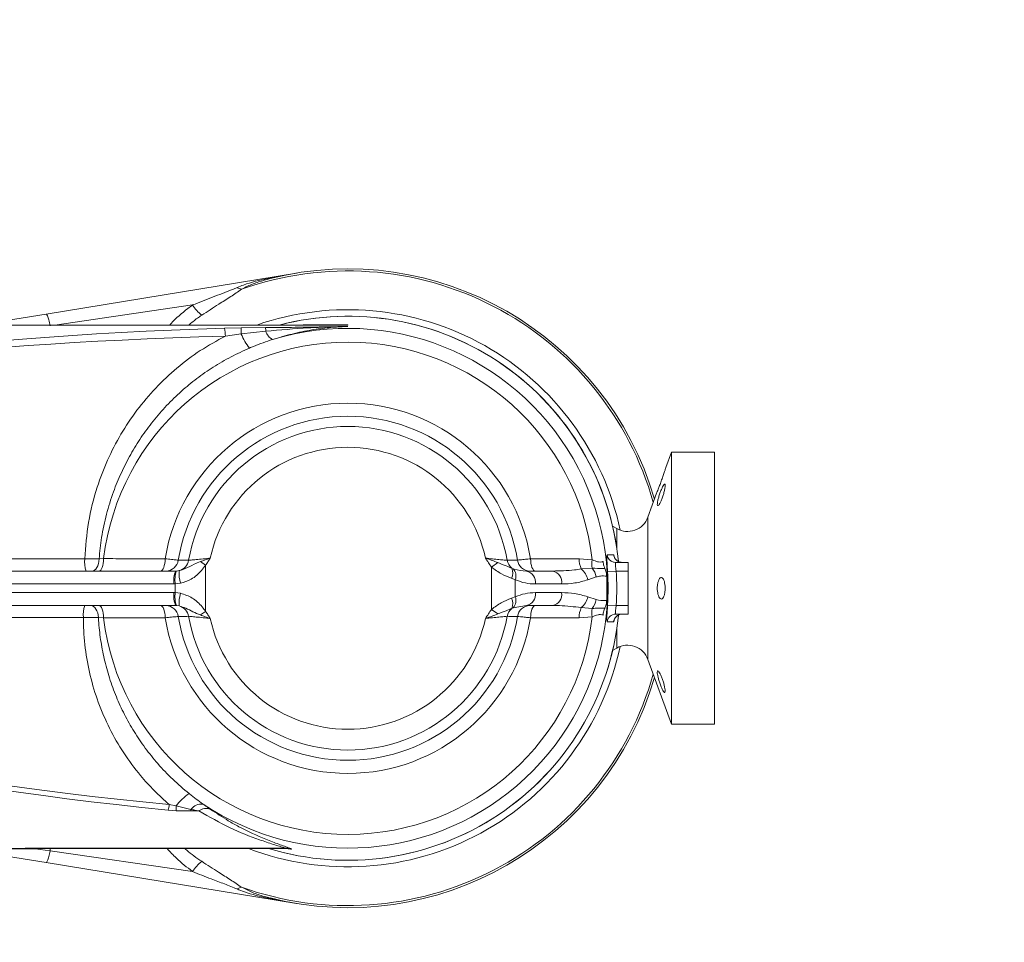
# Model space of a CAD drawing. Header units: millimetres. Extents: x 0 to 16820, y 0 to 11880.
# Tile 119 of 122: x 14854 to 15082, y 8327 to 8541. Entities that reach past the tile are written whole.
import ezdxf

# ---------------------------------------------------------------- set-up
doc = ezdxf.new("R2010")
doc.units = ezdxf.units.MM
doc.header["$LTSCALE"] = 20
doc.linetypes.add('PHANTOM', pattern=[12.7, 6.35, -1.27, 1.27, -1.27, 1.27, -1.27])
doc.styles.add('SLDTEXTSTYLE0', font='TXT', dxfattribs={"width": 0.605})
doc.dimstyles.new('SLDDIMSTYLE0', dxfattribs={"dimtxt": 140, "dimasz": 100, "dimexe": 0, "dimexo": 0.0625, "dimgap": 35, "dimtad": 1, "dimtoh": 1, "dimdec": 0, "dimrnd": 1e-09, "dimzin": 12, "dimdsep": 46, "dimtxsty": 'SLDTEXTSTYLE0', "dimsah": 1, "dimcen": 0.09, "dimadec": 0, "dimazin": 0, "dimtfac": 1, "dimtofl": 0, "dimtmove": 0, "dimatfit": 3, "dimfxl": 1, "dimfrac": 2, "dimtolj": 1, "dimtzin": 12, "dimarcsym": 0})

# ---------------------------------------------------------------- blocks, each defined once
blk = doc.blocks.new('*D18')
at = {"color": 7, "linetype": 'Continuous', "lineweight": 0}
for p, q in [((13699.83, 9477.35), (16388.41, 9477.35)), ((16358.41, 9477.35), (16358.41, 6644.47)), ((13848.53, 6644.47), (16388.41, 6644.47))]:
    blk.add_line(p, q, dxfattribs=at)
for points in [[(16358.41, 9477.35), (16343.41, 9377.35), (16373.41, 9377.35)], [(16358.41, 6644.47), (16373.41, 6744.47), (16343.41, 6744.47)]]:
    blk.add_solid(points, dxfattribs=at)
at = {"color": 7, "linetype": 'Continuous', "lineweight": 0, "insert": (16177.94, 7847.03), "char_height": 140, "attachment_point": 1, "rotation": 90, "style": 'SLDTEXTSTYLE0'}
blk.add_mtext('2833', dxfattribs=at)

msp = doc.modelspace()

# ---------------------------------------------------------------- linework, layer by layer
at = {"color": 7, "linetype": 'Continuous', "lineweight": 0}
for p, q in [((14860.41, 8473.02), (14918.4, 8482.5)), ((14844.77, 8470.47), (14860.41, 8473.02)), ((14930.33, 8470.47), (14776.33, 8470.47)), ((14930.33, 8470.48), (14930.33, 8470.47)), ((14930.33, 8470.47), (14930.33, 8470.4)), ((14930.33, 8470.14), (14930.33, 8470.12)), ((14930.33, 8470.12), (14930.33, 8470.1)), ((15005.33, 8440.97), (15004.04, 8437.43)), ((15015.33, 8440.97), (15005.33, 8440.97)), ((15005.33, 8440.97), (15005.33, 8377.97)), ((15015.33, 8440.97), (15015.33, 8377.97)), ((15001.89, 8431.5), (14999.86, 8425.93)), ((14992.66, 8423.31), (14991.7, 8423.87)), ((14992.42, 8415.47), (14995.33, 8415.47)), ((14993.66, 8415.48), (14993.9, 8415.47)), ((14995.33, 8415.47), (14995.33, 8413.47)), ((14811.63, 8413.47), (14890.41, 8413.47)), ((14890.41, 8413.47), (14890.58, 8413.47)), ((14971.71, 8413.47), (14977.81, 8413.47)), ((14995.33, 8413.47), (14995.33, 8405.47)), ((14990.33, 8412.26), (14990.33, 8409.47)), ((14990.33, 8409.47), (14990.33, 8406.67)), ((14890.41, 8405.47), (14810.5, 8405.47)), ((14977.81, 8405.47), (14971.71, 8405.47)), ((14995.33, 8403.47), (14992.42, 8403.47)), ((14995.33, 8405.47), (14995.33, 8403.47)), ((14991.7, 8395.06), (14992.66, 8395.62)), ((14999.86, 8393), (15005.33, 8377.97)), ((15005.33, 8377.97), (15015.33, 8377.97)), ((14860.41, 8345.91), (14841.56, 8348.99)), ((14861.1, 8349.17), (14916.08, 8349.17)), ((14861.32, 8348.65), (14861.29, 8349.29)), ((14861.32, 8348.65), (14861.31, 8348.62)), ((14918.4, 8336.43), (14860.41, 8345.91))]:
    msp.add_line(p, q, dxfattribs=at)
at = {"color": 8, "linetype": 'Continuous', "lineweight": 0}
for p, q in [((14894.33, 8475.11), (14862.37, 8470.47)), ((14901.72, 8469.74), (14905.59, 8469.81)), ((14905.59, 8469.81), (14911.26, 8469.86)), ((14905.61, 8468.39), (14901.93, 8467.91)), ((14911.31, 8469.05), (14905.61, 8468.39)), ((14999.86, 8425.93), (14999.86, 8393)), ((14992.66, 8423.31), (14992.66, 8418.87)), ((14787.37, 8416.32), (14869.34, 8416.32)), ((14872.67, 8416.27), (14873.72, 8416.34)), ((14897.36, 8414.81), (14896.14, 8415.64)), ((14963.62, 8414.36), (14965.08, 8415.41)), ((14983.95, 8416.33), (14986.98, 8416.06)), ((14890.58, 8413.47), (14891.21, 8413.55)), ((14897.36, 8414.81), (14897.36, 8404.12)), ((14963.62, 8404.57), (14963.62, 8414.36)), ((14968.3, 8414.12), (14968.67, 8413.96)), ((14984.43, 8413.95), (14986.94, 8414.14)), ((14990.53, 8413.34), (14992.52, 8413.47)), ((14995.33, 8413.47), (14992.52, 8413.47)), ((14890.02, 8410.47), (14811.24, 8410.47)), ((14890.33, 8410.47), (14890.02, 8410.47)), ((14891.56, 8410.62), (14890.33, 8410.47)), ((14890.33, 8408.46), (14890.33, 8410.47)), ((14969.15, 8411.46), (14968.23, 8411.78)), ((14969.15, 8411.46), (14969.15, 8407.47)), ((14979.88, 8410.47), (14973.79, 8410.47)), ((14987.9, 8412.09), (14985.93, 8411.43)), ((14810.12, 8408.47), (14890.02, 8408.47)), ((14890.02, 8408.47), (14890.33, 8408.46)), ((14890.33, 8408.46), (14891.56, 8408.31)), ((14973.79, 8408.47), (14979.88, 8408.47)), ((14968.23, 8407.15), (14969.15, 8407.47)), ((14985.93, 8407.51), (14987.9, 8406.84)), ((14890.58, 8405.46), (14890.41, 8405.47)), ((14891.21, 8405.39), (14890.58, 8405.46)), ((14896.14, 8403.29), (14897.36, 8404.12)), ((14965.08, 8403.52), (14963.62, 8404.57)), ((14968.67, 8404.97), (14968.3, 8404.81)), ((14971.71, 8405.47), (14968.67, 8404.97)), ((14986.94, 8404.79), (14984.43, 8404.99)), ((14992.52, 8405.47), (14990.53, 8405.59)), ((14992.52, 8405.47), (14995.33, 8405.47)), ((14869.02, 8402.73), (14787.41, 8402.73)), ((14873.72, 8402.6), (14872.51, 8402.67)), ((14986.98, 8402.87), (14983.95, 8402.6)), ((14992.66, 8400.06), (14992.66, 8395.62)), ((14890.5, 8357.92), (14888.7, 8358.02)), ((14888.91, 8359.37), (14890.51, 8359.03)), ((14893.95, 8357.88), (14890.5, 8357.92)), ((14890.51, 8359.03), (14893.96, 8358.24)), ((14857.82, 8349.13), (14861.32, 8348.65)), ((14861.08, 8349.27), (14915.82, 8349.27)), ((14861.31, 8348.62), (14894.33, 8343.82)), ((14916.23, 8336.83), (14911.8, 8337.65))]:
    msp.add_line(p, q, dxfattribs=at)
at = {"color": 8, "linetype": 'Continuous', "lineweight": 0, "flags": 128}
for points in [[(14990.44, 8417.21), (14990.72, 8417.21), (14991.92, 8417.22)], [(14872.67, 8416.27), (14872.62, 8415.71), (14872.52, 8415.18), (14872.35, 8414.7), (14872.14, 8414.28), (14871.89, 8413.93), (14871.61, 8413.68), (14871.31, 8413.52), (14870.99, 8413.47)], [(14873.72, 8416.34), (14873.69, 8415.77), (14873.62, 8415.23), (14873.52, 8414.73), (14873.39, 8414.3), (14873.23, 8413.94), (14873.04, 8413.68), (14872.85, 8413.52), (14872.65, 8413.47)], [(14887.98, 8416.29), (14887.95, 8415.73), (14887.89, 8415.2), (14887.78, 8414.71), (14887.65, 8414.28), (14887.49, 8413.94), (14887.31, 8413.68), (14887.12, 8413.52), (14886.92, 8413.47)], [(14973.74, 8413.47), (14973.54, 8413.52), (14973.35, 8413.68), (14973.17, 8413.94), (14973.01, 8414.28), (14972.88, 8414.71), (14972.78, 8415.2), (14972.71, 8415.73), (14972.68, 8416.29)], [(14870.73, 8405.47), (14871.07, 8405.41), (14871.39, 8405.26), (14871.68, 8405), (14871.95, 8404.66), (14872.17, 8404.24), (14872.34, 8403.76), (14872.46, 8403.23), (14872.51, 8402.67)], [(14872.65, 8405.47), (14872.85, 8405.41), (14873.04, 8405.25), (14873.23, 8404.99), (14873.39, 8404.63), (14873.52, 8404.2), (14873.62, 8403.7), (14873.69, 8403.16), (14873.72, 8402.6)], [(14886.92, 8405.47), (14887.12, 8405.41), (14887.31, 8405.25), (14887.49, 8405), (14887.65, 8404.65), (14887.78, 8404.22), (14887.89, 8403.73), (14887.95, 8403.2), (14887.98, 8402.64)], [(14972.68, 8402.64), (14972.71, 8403.2), (14972.78, 8403.73), (14972.88, 8404.22), (14973.01, 8404.65), (14973.17, 8405), (14973.35, 8405.25), (14973.54, 8405.41), (14973.74, 8405.47)], [(14991.92, 8401.71), (14991.64, 8401.72), (14990.44, 8401.72)]]:
    msp.add_lwpolyline(points, dxfattribs=at)
at = {"color": 7, "linetype": 'Continuous', "lineweight": 0, "flags": 128}
msp.add_lwpolyline([(14991.91, 8415.53), (14992.06, 8415.5), (14992.42, 8415.47)], dxfattribs=at)
at = {"color": 7, "linetype": 'Continuous', "lineweight": 30}
msp.add_arc((13699.83, 7139.47), 2337.88, 300, 180, dxfattribs=at)
at = {"color": 7, "linetype": 'PHANTOM', "lineweight": 30}
msp.add_arc((13699.83, 7139.47), 1536.4, 353.21587, 126.78413, dxfattribs=at)
at = {"color": 7, "linetype": 'Continuous', "lineweight": 0}
for centre, radius, start, end in [((14930.33, 8409.47), 74, 16.2154, 104.1134), ((14930.33, 8409.47), 63.03, 5.7222, 104.5966), ((14995.16, 8427.64), 5, 240, 340), ((14930.33, 8409.47), 63.03, 253.0454, 354.2348), ((14995.16, 8391.29), 5, 20, 120), ((14930.33, 8409.47), 74, 255.8866, 343.7846)]:
    msp.add_arc(centre, radius, start, end, dxfattribs=at)
at = {"color": 8, "linetype": 'Continuous', "lineweight": 0}
for centre, radius, start, end in [((14930.33, 8409.47), 73.53, 15.7139, 109.559), ((14912.11, 8482), 0.789, 246.7159, 282.7067), ((14906.57, 8482.57), 3.91, 241.1114, 257.3945), ((14904.03, 8481.69), 11.72, 214.1186, 229.8074), ((14930.33, 8409.47), 64.55, 12.0491, 109.0877), ((14930.33, 8409.47), 63.03, 5.6751, 104.5711), ((14930.33, 8409.47), 60.22, 236.1214, 106.8312), ((14894.28, 8467.96), 7.65, 359.6452, 13.4674), ((14857.88, 8468.33), 47.73, 0.0702, 1.778), ((14902.84, 8468.88), 8.47, 1.1555, 6.6253), ((14920.01, 8474.63), 4.16, 270.0062, 280.6786), ((14917.02, 8472.9), 12.27, 201.5725, 219.3292), ((14914.41, 8469.96), 3.23, 196.3533, 241.9484), ((14930.33, 8409.47), 57.03, 6.6386, 173.0811), ((14930.33, 8409.47), 42.89, 9.1601, 170.8399), ((14930.33, 8409.47), 39.86, 9.4223, 170.5777), ((14930.33, 8409.47), 37.49, 9.9801, 170.0199), ((14930.33, 8409.47), 32.66, 12.3749, 167.6251), ((14992.42, 8417.46), 2, 187.254, 255.2805), ((14993.9, 8417.46), 2, 187.0792, 263.1706), ((14876.24, 8415.64), 6.93, 174.3599, 198.2592), ((14888.11, 8416.39), 2.93, 270.826, 352.0943), ((14890.48, 8416.41), 2.96, 284.3265, 351.2973), ((14970.24, 8416.44), 3.02, 189.1053, 230.1506), ((14972.55, 8416.39), 2.93, 187.9057, 269.174), ((14989.42, 8416.21), 5.47, 178.7379, 204.427), ((14993.1, 8414.97), 6.21, 169.9184, 187.7069), ((14896.18, 8411.2), 6.2, 158.6171, 186.8289), ((14896.59, 8411.47), 6.34, 161.6359, 189.0843), ((14899.55, 8413.05), 8.35, 176.608, 196.8995), ((14966.02, 8413.02), 2.54, 330.5346, 25.6223), ((14966.74, 8412.3), 2.55, 340.8493, 40.7583), ((14971.15, 8410.86), 2.67, 351.5707, 77.7625), ((14977.24, 8410.86), 2.67, 351.5707, 77.7625), ((14981.98, 8410.79), 4, 9.1582, 52.1659), ((14983.7, 8411.36), 4.27, 9.8833, 40.5967), ((14930.33, 8409.47), 60.32, 356.3199, 3.6801), ((14930.33, 8409.47), 62.32, 356.3199, 3.6801), ((14896.18, 8407.73), 6.2, 173.1711, 201.3829), ((14896.59, 8407.46), 6.34, 170.9157, 198.3641), ((14899.55, 8405.88), 8.35, 163.1005, 183.392), ((14971.15, 8408.07), 2.67, 282.2375, 8.4293), ((14977.24, 8408.07), 2.67, 282.2375, 8.4293), ((14966.02, 8405.91), 2.54, 334.3777, 29.4654), ((14966.74, 8406.63), 2.55, 319.2417, 19.1507), ((14981.98, 8408.14), 4, 307.8341, 350.8418), ((14983.7, 8407.57), 4.27, 319.4033, 350.1167), ((14875.56, 8403.36), 6.57, 161.3368, 185.5533), ((14888.11, 8402.54), 2.93, 7.9057, 89.174), ((14890.48, 8402.52), 2.96, 8.7027, 75.6735), ((14970.24, 8402.49), 3.02, 129.8494, 170.8947), ((14972.55, 8402.54), 2.93, 90.826, 172.0943), ((14989.42, 8402.72), 5.47, 155.573, 181.2621), ((14993.1, 8403.96), 6.21, 172.2931, 190.0816), ((14992.42, 8401.47), 2, 90.0591, 172.7575), ((14993.9, 8401.47), 2, 90.0593, 172.926), ((14930.33, 8409.47), 57.03, 186.9189, 353.3614), ((14930.33, 8409.47), 42.89, 189.1601, 350.8399), ((14930.33, 8409.47), 39.86, 189.4223, 350.5777), ((14930.33, 8409.47), 37.49, 189.9801, 350.0199), ((14930.33, 8409.47), 32.66, 192.3749, 347.6251), ((14930.33, 8409.47), 63.03, 253.0672, 354.2507), ((14930.33, 8409.47), 64.55, 249.0822, 347.9509), ((14930.33, 8409.47), 73.53, 250.441, 344.2861), ((14899.96, 8352.03), 11.76, 123.0792, 143.4676), ((14876.99, 8360.53), 11.98, 347.8891, 354.4202), ((14722.17, 8360.23), 168.34, 359.2133, 359.5931), ((14841.84, 8359.45), 52.13, 358.273, 358.6729), ((14896.46, 8356.33), 3.15, 84.5832, 142.6704), ((14897.52, 8355.59), 2.85, 70.8798, 126.7552), ((14916.26, 8345.56), 3.73, 80.0063, 96.7271), ((14904.03, 8337.25), 11.72, 130.1926, 145.8814), ((14906.57, 8336.37), 3.91, 102.6055, 118.8886), ((14912.11, 8336.93), 0.789, 77.2933, 113.2841)]:
    msp.add_arc(centre, radius, start, end, dxfattribs=at)
for centre, major_axis, ratio, start_param, end_param in [((14955.05, 8450.47), (170.21, -1), 0.117359, 1.890137, 3.088596), ((14955.26, 8450.56), (170.21, -0.89), 0.105624, 1.890005, 3.085545), ((15145.48, 8388.47), (360.27, 3.55), 0.110588, 3.140421, 3.917904), ((15145.69, 8388.29), (360.27, 3.37), 0.10506, 3.140528, 3.918012)]:
    msp.add_ellipse(centre, major_axis=major_axis, ratio=ratio, start_param=start_param, end_param=end_param, dxfattribs=at)
for points, knots in [([(14904.68, 8479.15), (14905.17, 8479.35), (14907.43, 8480.28), (14909.88, 8480.84), (14911.8, 8481.28)], [0, 0, 0, 0, 0.2171205, 1, 1, 1, 1]), ([(14912.29, 8481.23), (14911.4, 8480.99), (14909.6, 8480.5), (14907.44, 8479.65), (14906.17, 8478.99), (14905.71, 8478.75)], [0, 0, 0, 0, 0.386833, 0.7785362, 1, 1, 1, 1]), ([(14911.8, 8481.28), (14913.98, 8481.7), (14916.17, 8482.13), (14918.38, 8482.49), (14918.4, 8482.5)], [0, 0, 0, 0, 0.991785, 1, 1, 1, 1]), ([(14894.33, 8475.11), (14895.86, 8475.72), (14898.94, 8476.93), (14902.43, 8478.22), (14904.29, 8478.99), (14904.68, 8479.15)], [0, 0, 0, 0, 0.4412134, 0.8839496, 1, 1, 1, 1]), ([(14905.71, 8478.75), (14904.89, 8478.19), (14903.21, 8477.04), (14900.04, 8475.07), (14897.78, 8473.6), (14896.46, 8472.74)], [0, 0, 0, 0, 0.290221, 0.587404, 1, 1, 1, 1]), ([(14889.04, 8470.47), (14889.14, 8470.59), (14890.35, 8471.97), (14892.21, 8473.5), (14893.97, 8474.84), (14894.33, 8475.11)], [0, 0, 0, 0, 0.0730369, 0.8113565, 1, 1, 1, 1]), ([(14896.46, 8472.74), (14896.13, 8472.51), (14895.07, 8471.81), (14894.11, 8471.01), (14893.45, 8470.47)], [0, 0, 0, 0, 0.318569, 1, 1, 1, 1]), ([(14911.26, 8469.86), (14911.51, 8469.86), (14914.1, 8469.89), (14918.75, 8469.95), (14923.64, 8470.02), (14926.33, 8470.05), (14926.97, 8470.06), (14927.12, 8470.06), (14927.15, 8470.06)], [0, 0, 0, 0, 0.048033, 0.48801, 0.877759, 0.972095, 0.995539, 1, 1, 1, 1]), ([(14927.15, 8470.06), (14927.12, 8470.06), (14927.03, 8470.06), (14926.56, 8470.04), (14924.6, 8469.98), (14919.42, 8469.75), (14914.6, 8469.34), (14911.31, 8469.05)], [0, 0, 0, 0, 0.004213, 0.018384, 0.087645, 0.376747, 1, 1, 1, 1]), ([(14930.33, 8470.1), (14930.05, 8470.1), (14929.15, 8470.1), (14927.68, 8470.01), (14925.24, 8469.8), (14921.77, 8469.34), (14917.42, 8468.46), (14914.4, 8467.56), (14912.89, 8467.11)], [0, 0, 0, 0, 0.044359, 0.144074, 0.244864, 0.476163, 0.738138, 1, 1, 1, 1]), ([(14919.83, 8470.47), (14919.91, 8470.48), (14920.32, 8470.53), (14920.58, 8470.53), (14920.78, 8470.54)], [0, 0, 0, 0, 0.199312, 1, 1, 1, 1]), ([(14920.78, 8470.54), (14921.29, 8470.53), (14922.32, 8470.52), (14924.05, 8470.5), (14925.96, 8470.49), (14927.82, 8470.48), (14929.42, 8470.48), (14930.14, 8470.48), (14930.33, 8470.48)], [0, 0, 0, 0, 0.247399, 0.4944266, 0.6793802, 0.8623702, 0.9630643, 1, 1, 1, 1]), ([(14927.15, 8470.06), (14927.17, 8470.06), (14927.44, 8470.07), (14927.97, 8470.09), (14928.97, 8470.12), (14929.76, 8470.13), (14930.29, 8470.14), (14930.33, 8470.14)], [0, 0, 0, 0, 0.021385, 0.259538, 0.497682, 0.964488, 1, 1, 1, 1]), ([(14930.33, 8470.12), (14930.3, 8470.12), (14929.77, 8470.1), (14928.73, 8470.08), (14927.7, 8470.07), (14927.17, 8470.06), (14927.15, 8470.06)], [0, 0, 0, 0, 0.032906, 0.497353, 0.97751, 1, 1, 1, 1]), ([(14869.34, 8416.32), (14869.56, 8419.13), (14870, 8424.75), (14871.93, 8432.41), (14874.53, 8439.23), (14877.62, 8445.2), (14881.35, 8450.8), (14885.71, 8455.96), (14890.64, 8460.58), (14896.03, 8464.67), (14899.97, 8466.83), (14901.93, 8467.91)], [0, 0, 0, 0, 0.131609, 0.263201, 0.3679, 0.472923, 0.577614, 0.683203, 0.789135, 0.894725, 1, 1, 1, 1]), ([(14907.53, 8465.12), (14906.09, 8464.47), (14903.2, 8463.17), (14899.14, 8460.79), (14895.28, 8458.12), (14891.67, 8455.14), (14888.27, 8451.84), (14885.17, 8448.27), (14882.38, 8444.49), (14879.92, 8440.5), (14877.76, 8436.27), (14875.86, 8431.63), (14874.31, 8426.61), (14873.19, 8421.4), (14872.84, 8417.92), (14872.67, 8416.27)], [0, 0, 0, 0, 0.075033, 0.150584, 0.223903, 0.297707, 0.373034, 0.448887, 0.522293, 0.596182, 0.671581, 0.747498, 0.833936, 0.921139, 1, 1, 1, 1]), ([(14912.89, 8467.11), (14911.41, 8466.61), (14909.61, 8466), (14907.84, 8465.26), (14907.53, 8465.12)], [0, 0, 0, 0, 0.822312, 1, 1, 1, 1]), ([(14990.44, 8417.21), (14990.42, 8417.19), (14990.37, 8417.14), (14990.35, 8416.68), (14990.38, 8415.81), (14990.45, 8414.65), (14990.5, 8413.77), (14990.53, 8413.34)], [0, 0, 0, 0, 0.143824, 0.359829, 0.574922, 0.788206, 1, 1, 1, 1]), ([(14992.13, 8416.63), (14992.1, 8416.77), (14992.01, 8417.14), (14991.95, 8417.19), (14991.92, 8417.22)], [0, 0, 0, 0, 0.368752, 1, 1, 1, 1]), ([(14869.34, 8416.32), (14869.93, 8416.31), (14871.01, 8416.28), (14872.11, 8416.27), (14872.59, 8416.27), (14872.67, 8416.27)], [0, 0, 0, 0, 0.498976, 0.91802, 1, 1, 1, 1]), ([(14873.72, 8416.34), (14875.58, 8416.33), (14880.34, 8416.32), (14885.1, 8416.3), (14887.98, 8416.29)], [0, 0, 0, 0, 0.392895, 1, 1, 1, 1]), ([(14887.98, 8416.29), (14888.49, 8416.24), (14889.5, 8416.15), (14890.53, 8416.04), (14890.86, 8416.01), (14891.01, 8415.99)], [0, 0, 0, 0, 0.359556, 0.720497, 1, 1, 1, 1]), ([(14891.01, 8415.99), (14891.53, 8415.99), (14892.33, 8415.98), (14893.13, 8415.97), (14893.41, 8415.96)], [0, 0, 0, 0, 0.655328, 1, 1, 1, 1]), ([(14891.21, 8413.55), (14891.69, 8413.69), (14892.94, 8414.08), (14894.39, 8414.94), (14895.66, 8415.44), (14896.14, 8415.64)], [0, 0, 0, 0, 0.276676, 0.722799, 1, 1, 1, 1]), ([(14893.41, 8415.96), (14893.52, 8415.97), (14893.83, 8416), (14894.8, 8416.08), (14896.31, 8416.23), (14897.61, 8416.37), (14898.32, 8416.45), (14898.43, 8416.47)], [0, 0, 0, 0, 0.158273, 0.415225, 0.679565, 0.950411, 1, 1, 1, 1]), ([(14896.14, 8415.64), (14896.5, 8415.77), (14897.24, 8416.05), (14898.02, 8416.32), (14898.42, 8416.46), (14898.43, 8416.47)], [0, 0, 0, 0, 0.487842, 0.993773, 1, 1, 1, 1]), ([(14898.43, 8416.47), (14898.42, 8416.46), (14898.25, 8416.18), (14897.9, 8415.62), (14897.54, 8415.08), (14897.36, 8414.81)], [0, 0, 0, 0, 0.007851, 0.504037, 1, 1, 1, 1]), ([(14962.24, 8416.47), (14962.77, 8416.4), (14963.88, 8416.27), (14965.4, 8416.12), (14966.64, 8416.01), (14967.05, 8415.98), (14967.26, 8415.96)], [0, 0, 0, 0, 0.240696, 0.497659, 0.749654, 1, 1, 1, 1]), ([(14962.24, 8416.47), (14962.24, 8416.46), (14962.5, 8416.37), (14963, 8416.2), (14963.97, 8415.85), (14964.64, 8415.59), (14965.08, 8415.41)], [0, 0, 0, 0, 0.004947, 0.262698, 0.517771, 1, 1, 1, 1]), ([(14963.62, 8414.36), (14963.38, 8414.7), (14962.91, 8415.39), (14962.46, 8416.1), (14962.24, 8416.46), (14962.24, 8416.47)], [0, 0, 0, 0, 0.496594, 0.993853, 1, 1, 1, 1]), ([(14965.08, 8415.41), (14965.78, 8415.14), (14967.05, 8414.64), (14967.91, 8414.28), (14968.3, 8414.12)], [0, 0, 0, 0, 0.545417, 1, 1, 1, 1]), ([(14967.26, 8415.96), (14967.78, 8415.97), (14968.58, 8415.98), (14969.38, 8415.99), (14969.65, 8415.99)], [0, 0, 0, 0, 0.655328, 1, 1, 1, 1]), ([(14969.65, 8415.99), (14969.85, 8416.01), (14970.25, 8416.05), (14971.36, 8416.17), (14972.27, 8416.25), (14972.68, 8416.29)], [0, 0, 0, 0, 0.356143, 0.710939, 1, 1, 1, 1]), ([(14972.68, 8416.29), (14974.55, 8416.3), (14978.3, 8416.31), (14982.06, 8416.32), (14983.95, 8416.33)], [0, 0, 0, 0, 0.4975229, 1, 1, 1, 1]), ([(14986.98, 8416.06), (14987.11, 8416.01), (14987.64, 8415.81), (14988.42, 8415.52), (14989.04, 8415.54), (14989.35, 8415.63), (14989.43, 8415.67), (14989.48, 8415.69)], [0, 0, 0, 0, 0.1381285, 0.5312088, 0.8449534, 0.9129929, 1, 1, 1, 1]), ([(14992.52, 8413.47), (14992.49, 8413.69), (14992.44, 8414.14), (14992.37, 8414.74), (14992.33, 8415.19), (14992.35, 8415.43), (14992.4, 8415.46), (14992.42, 8415.47)], [0, 0, 0, 0, 0.21572, 0.430997, 0.645175, 0.858172, 1, 1, 1, 1]), ([(14897.36, 8414.81), (14897.05, 8414.41), (14896.11, 8413.17), (14894.25, 8411.48), (14892.4, 8410.89), (14891.56, 8410.62)], [0, 0, 0, 0, 0.207447, 0.640109, 1, 1, 1, 1]), ([(14968.23, 8411.78), (14967.47, 8412.08), (14965.92, 8412.7), (14964.4, 8413.8), (14963.62, 8414.36)], [0, 0, 0, 0, 0.490495, 1, 1, 1, 1]), ([(14968.67, 8413.96), (14968.74, 8413.94), (14969.74, 8413.59), (14970.76, 8413.53), (14971.71, 8413.47)], [0, 0, 0, 0, 0.0664381, 1, 1, 1, 1]), ([(14977.81, 8413.47), (14979.49, 8413.5), (14981.71, 8413.55), (14983.91, 8413.87), (14984.43, 8413.95)], [0, 0, 0, 0, 0.759869, 1, 1, 1, 1]), ([(14986.94, 8414.14), (14987.79, 8414.09), (14988.88, 8414.03), (14989.73, 8414.07), (14989.91, 8414.08)], [0, 0, 0, 0, 0.781846, 1, 1, 1, 1]), ([(14973.79, 8410.47), (14973.01, 8410.5), (14971.44, 8410.57), (14969.92, 8411.16), (14969.15, 8411.46)], [0, 0, 0, 0, 0.493787, 1, 1, 1, 1]), ([(14985.93, 8411.43), (14984.94, 8411.14), (14982.94, 8410.57), (14980.91, 8410.5), (14979.88, 8410.47)], [0, 0, 0, 0, 0.496034, 1, 1, 1, 1]), ([(14990.33, 8412.26), (14989.84, 8412.31), (14989.03, 8412.4), (14988.23, 8412.18), (14987.9, 8412.09)], [0, 0, 0, 0, 0.597569, 1, 1, 1, 1]), ([(14891.56, 8408.31), (14892.49, 8408), (14894.41, 8407.37), (14896.22, 8405.64), (14897.1, 8404.47), (14897.36, 8404.12)], [0, 0, 0, 0, 0.398134, 0.822909, 1, 1, 1, 1]), ([(14969.15, 8407.47), (14969.9, 8407.76), (14971.42, 8408.35), (14972.99, 8408.43), (14973.79, 8408.47)], [0, 0, 0, 0, 0.492917, 1, 1, 1, 1]), ([(14979.88, 8408.47), (14980.89, 8408.43), (14982.93, 8408.36), (14984.92, 8407.79), (14985.93, 8407.51)], [0, 0, 0, 0, 0.49657, 1, 1, 1, 1]), ([(14963.62, 8404.57), (14964.38, 8405.12), (14965.9, 8406.22), (14967.45, 8406.84), (14968.23, 8407.15)], [0, 0, 0, 0, 0.496148, 1, 1, 1, 1]), ([(14987.9, 8406.84), (14988.62, 8406.69), (14989.35, 8406.53), (14990.16, 8406.64), (14990.25, 8406.66), (14990.33, 8406.67)], [0, 0, 0, 0, 0.886641, 0.904051, 1, 1, 1, 1]), ([(14896.14, 8403.29), (14895.55, 8403.53), (14894.35, 8404.01), (14892.88, 8404.86), (14891.75, 8405.22), (14891.21, 8405.39)], [0, 0, 0, 0, 0.3415365, 0.6899253, 1, 1, 1, 1]), ([(14897.36, 8404.12), (14897.54, 8403.85), (14897.9, 8403.31), (14898.25, 8402.75), (14898.42, 8402.47), (14898.43, 8402.47)], [0, 0, 0, 0, 0.495963, 0.992149, 1, 1, 1, 1]), ([(14962.24, 8402.47), (14962.24, 8402.47), (14962.46, 8402.83), (14962.91, 8403.54), (14963.38, 8404.23), (14963.62, 8404.57)], [0, 0, 0, 0, 0.0061471, 0.5034058, 1, 1, 1, 1]), ([(14965.08, 8403.52), (14964.64, 8403.34), (14963.97, 8403.08), (14963, 8402.74), (14962.5, 8402.56), (14962.24, 8402.47), (14962.24, 8402.47)], [0, 0, 0, 0, 0.482229, 0.737302, 0.995053, 1, 1, 1, 1]), ([(14968.3, 8404.81), (14967.9, 8404.64), (14967.03, 8404.29), (14965.76, 8403.79), (14965.08, 8403.52)], [0, 0, 0, 0, 0.467899, 1, 1, 1, 1]), ([(14984.43, 8404.99), (14982.76, 8405.18), (14980.55, 8405.45), (14978.34, 8405.46), (14977.81, 8405.47)], [0, 0, 0, 0, 0.760384, 1, 1, 1, 1]), ([(14989.91, 8404.85), (14989.21, 8404.86), (14988.31, 8404.87), (14987.19, 8404.81), (14986.94, 8404.79)], [0, 0, 0, 0, 0.779972, 1, 1, 1, 1]), ([(14990.53, 8405.59), (14990.51, 8405.3), (14990.47, 8404.56), (14990.4, 8403.47), (14990.36, 8402.5), (14990.36, 8401.85), (14990.41, 8401.76), (14990.44, 8401.72)], [0, 0, 0, 0, 0.145033, 0.356426, 0.568928, 0.78378, 1, 1, 1, 1]), ([(14992.42, 8403.47), (14992.39, 8403.49), (14992.34, 8403.53), (14992.34, 8403.87), (14992.39, 8404.37), (14992.45, 8404.94), (14992.5, 8405.31), (14992.52, 8405.47)], [0, 0, 0, 0, 0.2130811, 0.4254405, 0.6379992, 0.8521681, 1, 1, 1, 1]), ([(14888.91, 8359.37), (14887.74, 8360.42), (14885.41, 8362.53), (14881.83, 8366.49), (14878.28, 8371.27), (14874.99, 8376.97), (14872.38, 8382.98), (14870.51, 8389.21), (14869.35, 8395.59), (14869.03, 8400.13), (14869.02, 8402.51), (14869.02, 8402.73)], [0, 0, 0, 0, 0.0960546, 0.1921084, 0.325528, 0.4593852, 0.5927984, 0.7239359, 0.8554962, 0.9866335, 1, 1, 1, 1]), ([(14872.51, 8402.67), (14871.98, 8402.69), (14871.04, 8402.72), (14869.79, 8402.73), (14869.18, 8402.73), (14869.02, 8402.73)], [0, 0, 0, 0, 0.498869, 0.8759, 1, 1, 1, 1]), ([(14872.51, 8402.67), (14872.52, 8402.46), (14872.62, 8400.74), (14872.97, 8397.54), (14873.81, 8393.08), (14875.02, 8388.65), (14876.59, 8384.34), (14878.5, 8380.2), (14880.73, 8376.23), (14883.31, 8372.41), (14886.3, 8368.7), (14889.68, 8365.13), (14892.25, 8362.97), (14893.54, 8361.89)], [0, 0, 0, 0, 0.0138934, 0.1087051, 0.204127, 0.3014708, 0.3994784, 0.494748, 0.5906403, 0.688489, 0.7870114, 0.8930782, 1, 1, 1, 1]), ([(14887.98, 8402.64), (14886.11, 8402.63), (14881.36, 8402.61), (14876.6, 8402.6), (14873.72, 8402.6)], [0, 0, 0, 0, 0.392895, 1, 1, 1, 1]), ([(14891.01, 8402.94), (14890.86, 8402.93), (14890.53, 8402.89), (14889.5, 8402.79), (14888.49, 8402.69), (14887.98, 8402.64)], [0, 0, 0, 0, 0.279503, 0.640444, 1, 1, 1, 1]), ([(14893.41, 8402.97), (14892.88, 8402.96), (14892.08, 8402.95), (14891.28, 8402.94), (14891.01, 8402.94)], [0, 0, 0, 0, 0.655328, 1, 1, 1, 1]), ([(14898.43, 8402.47), (14898.32, 8402.48), (14897.61, 8402.57), (14896.31, 8402.71), (14894.8, 8402.85), (14893.83, 8402.93), (14893.52, 8402.96), (14893.41, 8402.97)], [0, 0, 0, 0, 0.049589, 0.320435, 0.584775, 0.841727, 1, 1, 1, 1]), ([(14898.43, 8402.47), (14898.42, 8402.47), (14898.02, 8402.61), (14897.24, 8402.88), (14896.5, 8403.16), (14896.14, 8403.29)], [0, 0, 0, 0, 0.006227, 0.512158, 1, 1, 1, 1]), ([(14967.26, 8402.97), (14967.05, 8402.95), (14966.64, 8402.92), (14965.4, 8402.81), (14963.88, 8402.66), (14962.77, 8402.53), (14962.24, 8402.47)], [0, 0, 0, 0, 0.250346, 0.502341, 0.759304, 1, 1, 1, 1]), ([(14969.65, 8402.94), (14969.13, 8402.95), (14968.33, 8402.96), (14967.53, 8402.96), (14967.26, 8402.97)], [0, 0, 0, 0, 0.655328, 1, 1, 1, 1]), ([(14972.68, 8402.64), (14972.27, 8402.68), (14971.36, 8402.77), (14970.25, 8402.88), (14969.85, 8402.92), (14969.65, 8402.94)], [0, 0, 0, 0, 0.289061, 0.643857, 1, 1, 1, 1]), ([(14983.95, 8402.6), (14983.08, 8402.6), (14979.32, 8402.61), (14975.57, 8402.63), (14972.68, 8402.64)], [0, 0, 0, 0, 0.231224, 1, 1, 1, 1]), ([(14989.48, 8403.24), (14989.4, 8403.28), (14989.14, 8403.39), (14988.72, 8403.41), (14987.99, 8403.27), (14987.44, 8403.05), (14986.98, 8402.87)], [0, 0, 0, 0, 0.1446127, 0.4388562, 0.5287208, 1, 1, 1, 1]), ([(14991.92, 8401.71), (14991.94, 8401.74), (14992, 8401.79), (14992.08, 8402.01), (14992.14, 8402.31), (14992.14, 8402.32)], [0, 0, 0, 0, 0.387976, 0.989815, 1, 1, 1, 1]), ([(14893.54, 8361.89), (14893.57, 8361.87), (14894.63, 8361.02), (14895.71, 8360.24), (14896.76, 8359.47)], [0, 0, 0, 0, 0.022689, 1, 1, 1, 1]), ([(14895.81, 8357.87), (14895.81, 8357.87), (14895.19, 8357.86), (14894.56, 8357.87), (14893.95, 8357.88)], [0, 0, 0, 0, 0.008788, 1, 1, 1, 1]), ([(14893.96, 8358.24), (14894.26, 8358.18), (14894.82, 8358.06), (14895.42, 8357.94), (14895.72, 8357.88), (14895.79, 8357.87), (14895.81, 8357.87), (14895.81, 8357.87)], [0, 0, 0, 0, 0.494943, 0.89188, 0.966964, 0.990433, 1, 1, 1, 1]), ([(14915.82, 8349.27), (14914.92, 8349.54), (14913.1, 8350.09), (14908.73, 8351.55), (14902.9, 8353.85), (14898.21, 8356.51), (14895.81, 8357.87)], [0, 0, 0, 0, 0.158885, 0.320738, 0.652342, 1, 1, 1, 1]), ([(14896.76, 8359.47), (14896.99, 8359.31), (14897.57, 8358.89), (14898.12, 8358.51), (14898.45, 8358.28)], [0, 0, 0, 0, 0.387838, 1, 1, 1, 1]), ([(14898.45, 8358.28), (14899.83, 8357.36), (14902.04, 8355.9), (14906.36, 8353.5), (14910.32, 8351.65), (14914.4, 8350.12), (14916.07, 8349.53), (14916.9, 8349.24)], [0, 0, 0, 0, 0.215485, 0.343538, 0.668107, 0.834318, 1, 1, 1, 1]), ([(14799.55, 8348.68), (14800.52, 8348.69), (14811.23, 8348.77), (14831.73, 8348.96), (14851.27, 8349.17), (14861.08, 8349.27)], [0, 0, 0, 0, 0.047418, 0.522231, 1, 1, 1, 1]), ([(14894.33, 8343.82), (14893.03, 8344.83), (14890.88, 8346.5), (14889.11, 8348.41), (14888.41, 8349.17)], [0, 0, 0, 0, 0.603867, 1, 1, 1, 1]), ([(14892.54, 8349.17), (14892.68, 8349.04), (14893.85, 8347.95), (14895.24, 8347.01), (14896.46, 8346.2)], [0, 0, 0, 0, 0.121958, 1, 1, 1, 1]), ([(14916.04, 8349.17), (14916.06, 8349.17), (14916.13, 8349.17), (14916.19, 8349.17), (14916.21, 8349.18), (14916.18, 8349.2), (14916.13, 8349.21), (14916, 8349.24), (14915.89, 8349.26), (14915.82, 8349.27)], [0, 0, 0, 0, 0.069016, 0.239586, 0.411594, 0.43299, 0.631181, 0.765643, 1, 1, 1, 1]), ([(14916.9, 8349.24), (14916.97, 8349.22), (14917.14, 8349.15), (14917.3, 8349.07), (14917.2, 8349.04), (14916.82, 8349.06), (14916.38, 8349.13), (14916.12, 8349.17)], [0, 0, 0, 0, 0.11206, 0.298079, 0.512825, 0.722849, 1, 1, 1, 1]), ([(14896.46, 8346.2), (14897.77, 8345.34), (14900, 8343.88), (14903.17, 8341.92), (14904.86, 8340.76), (14905.71, 8340.18)], [0, 0, 0, 0, 0.408576, 0.702298, 1, 1, 1, 1]), ([(14904.68, 8339.79), (14903.7, 8340.18), (14901.73, 8340.97), (14898.25, 8342.27), (14895.78, 8343.25), (14894.33, 8343.82)], [0, 0, 0, 0, 0.290304, 0.582898, 1, 1, 1, 1]), ([(14911.8, 8337.65), (14909.95, 8338.08), (14907.5, 8338.63), (14905.23, 8339.56), (14904.68, 8339.79)], [0, 0, 0, 0, 0.7548038, 1, 1, 1, 1]), ([(14905.71, 8340.18), (14906.55, 8339.76), (14908.22, 8338.92), (14910.45, 8338.18), (14911.84, 8337.82), (14912.29, 8337.7)], [0, 0, 0, 0, 0.400386, 0.805489, 1, 1, 1, 1]), ([(14918.4, 8336.43), (14918.38, 8336.44), (14917.88, 8336.52), (14917.38, 8336.62), (14916.91, 8336.71)], [0, 0, 0, 0, 0.036352, 1, 1, 1, 1])]:
    msp.add_open_spline(points, degree=3, knots=knots, dxfattribs=at)
at = {"color": 7, "linetype": 'Continuous', "lineweight": 0}
for points, knots in [([(14861.31, 8470.31), (14861.21, 8470.78), (14860.99, 8471.72), (14860.69, 8472.66), (14860.51, 8472.99), (14860.43, 8473.02), (14860.42, 8473.02), (14860.41, 8473.02)], [0, 0, 0, 0, 0.3012191, 0.6024362, 0.9037004, 0.9875715, 1, 1, 1, 1]), ([(14920.07, 8470.47), (14920.07, 8470.47), (14920.08, 8470.47), (14920.05, 8470.47), (14920.02, 8470.47), (14920, 8470.47), (14920, 8470.47)], [0, 0, 0, 0, 0.030792, 0.568705, 0.983401, 1, 1, 1, 1]), ([(15001.89, 8431.5), (15001.89, 8431.5), (15001.89, 8431.5), (15002.03, 8431.84), (15002.27, 8432.44), (15002.6, 8433.29), (15002.97, 8434.3), (15003.35, 8435.37), (15003.69, 8436.34), (15003.92, 8437.05), (15004.05, 8437.43), (15004.05, 8437.43), (15004.04, 8437.43)], [0, 0, 0, 0, 0.066748, 0.163149, 0.262862, 0.369248, 0.48259, 0.599959, 0.716632, 0.82864, 0.934609, 1, 1, 1, 1]), ([(15002.09, 8429.34), (15002.07, 8429.17), (15002.04, 8428.84), (15002.11, 8428.61), (15002.27, 8428.61), (15002.51, 8428.87), (15002.8, 8429.38), (15003.13, 8430.12), (15003.43, 8431), (15003.67, 8431.9), (15003.83, 8432.68), (15003.89, 8433.26), (15003.86, 8433.58), (15003.74, 8433.65), (15003.55, 8433.46), (15003.3, 8433.02), (15002.99, 8432.35), (15002.67, 8431.5), (15002.37, 8430.6), (15002.17, 8429.84), (15002.11, 8429.48), (15002.09, 8429.34)], [0, 0, 0, 0, 0.048504, 0.097006, 0.145845, 0.197225, 0.252116, 0.309939, 0.368744, 0.426172, 0.48072, 0.53234, 0.582127, 0.631635, 0.682363, 0.735428, 0.791299, 0.849462, 0.908205, 0.965014, 1, 1, 1, 1]), ([(14989.48, 8415.69), (14989.53, 8415.33), (14989.6, 8414.75), (14989.83, 8414.27), (14989.91, 8414.08)], [0, 0, 0, 0, 0.612771, 1, 1, 1, 1]), ([(14992.12, 8416.62), (14992.12, 8416.62), (14992.11, 8416.64), (14992.13, 8416.6), (14992.17, 8416.49), (14992.29, 8416.29), (14992.52, 8416), (14992.94, 8415.71), (14993.22, 8415.51), (14993.79, 8415.51), (14993.22, 8415.51), (14992.94, 8415.71), (14992.52, 8416), (14992.29, 8416.29), (14992.17, 8416.49), (14992.13, 8416.6), (14992.11, 8416.64), (14992.12, 8416.62), (14992.12, 8416.62)], [0, 0, 0, 0, 0.008659, 0.062108, 0.110084, 0.168676, 0.2467, 0.341264, 0.455018, 0.5, 0.544982, 0.658736, 0.7533, 0.831324, 0.889916, 0.937892, 0.991341, 1, 1, 1, 1]), ([(14989.91, 8414.08), (14990.03, 8413.8), (14990.27, 8413.24), (14990.31, 8412.59), (14990.33, 8412.26)], [0, 0, 0, 0, 0.496391, 1, 1, 1, 1]), ([(15002.32, 8407.78), (15002.4, 8407.58), (15002.57, 8407.19), (15002.89, 8406.94), (15003.21, 8406.97), (15003.5, 8407.32), (15003.72, 8407.94), (15003.85, 8408.73), (15003.89, 8409.57), (15003.83, 8410.37), (15003.7, 8411.08), (15003.49, 8411.62), (15003.22, 8411.95), (15002.91, 8412), (15002.59, 8411.75), (15002.3, 8411.2), (15002.11, 8410.44), (15002.04, 8409.61), (15002.08, 8408.79), (15002.18, 8408.18), (15002.28, 8407.88), (15002.32, 8407.78)], [0, 0, 0, 0, 0.056343, 0.112598, 0.170918, 0.229574, 0.286319, 0.340026, 0.391017, 0.440575, 0.490281, 0.541557, 0.595374, 0.651969, 0.710512, 0.768993, 0.824894, 0.876841, 0.92579, 0.974223, 1, 1, 1, 1]), ([(14990.33, 8406.67), (14990.31, 8406.34), (14990.27, 8405.68), (14990.03, 8405.13), (14989.91, 8404.85)], [0, 0, 0, 0, 0.510067, 1, 1, 1, 1]), ([(14989.91, 8404.85), (14989.89, 8404.8), (14989.71, 8404.45), (14989.55, 8403.9), (14989.5, 8403.4), (14989.48, 8403.24)], [0, 0, 0, 0, 0.122024, 0.7349, 1, 1, 1, 1]), ([(14992.12, 8402.32), (14992.12, 8402.32), (14992.12, 8402.31), (14992.17, 8402.43), (14992.3, 8402.67), (14992.61, 8403.03), (14993.14, 8403.34), (14993.62, 8403.5), (14993.87, 8403.46), (14993.89, 8403.45)], [0, 0, 0, 0, 0.092655, 0.192494, 0.302809, 0.497083, 0.723754, 0.97564, 1, 1, 1, 1]), ([(15002.72, 8387.3), (15002.83, 8387.01), (15003.05, 8386.44), (15003.37, 8385.78), (15003.63, 8385.37), (15003.8, 8385.27), (15003.88, 8385.47), (15003.87, 8385.92), (15003.77, 8386.55), (15003.6, 8387.31), (15003.36, 8388.14), (15003.06, 8388.96), (15002.74, 8389.67), (15002.44, 8390.17), (15002.19, 8390.37), (15002.06, 8390.25), (15002.04, 8389.86), (15002.13, 8389.29), (15002.31, 8388.58), (15002.52, 8387.88), (15002.67, 8387.46), (15002.72, 8387.3)], [0, 0, 0, 0, 0.058695, 0.117406, 0.175323, 0.230577, 0.282791, 0.332863, 0.382298, 0.43264, 0.485115, 0.540364, 0.598122, 0.656943, 0.714406, 0.768338, 0.818514, 0.866861, 0.916006, 0.967952, 1, 1, 1, 1]), ([(14800.35, 8348.65), (14800.46, 8348.65), (14809.52, 8348.7), (14828.37, 8348.86), (14848.52, 8349.04), (14859.7, 8349.15), (14861.1, 8349.16)], [0, 0, 0, 0, 0.005121, 0.448019, 0.930911, 1, 1, 1, 1]), ([(14861.08, 8349.27), (14861.08, 8349.27), (14861.08, 8349.2), (14861.09, 8349.19), (14861.1, 8349.18)], [0, 0, 0, 0, 0.064645, 1, 1, 1, 1]), ([(14916.04, 8349.17), (14916.09, 8349.17), (14916.2, 8349.17), (14916.29, 8349.16), (14916.31, 8349.16), (14916.31, 8349.16)], [0, 0, 0, 0, 0.263536, 0.656582, 1, 1, 1, 1]), ([(14860.41, 8345.91), (14860.42, 8345.91), (14860.43, 8345.91), (14860.51, 8345.94), (14860.69, 8346.27), (14860.99, 8347.21), (14861.21, 8348.15), (14861.31, 8348.62)], [0, 0, 0, 0, 0.012428, 0.0963, 0.397564, 0.698781, 1, 1, 1, 1])]:
    msp.add_open_spline(points, degree=3, knots=knots, dxfattribs=at)

# ---------------------------------------------------------------- dimensions: what is measured, and where the dimension line sits
dim = msp.add_linear_dim(base=(16358.41, 6644.47), p1=(13699.83, 9477.35), p2=(13848.53, 6644.47), angle=90, dimstyle='SLDDIMSTYLE0', dxfattribs=at)
dim.commit()
dim.dimension.update_dxf_attribs({"geometry": '*D18', "text_midpoint": (16358.41, 8060.91), "dimtype": 160})

doc.saveas('drawing.dxf')
